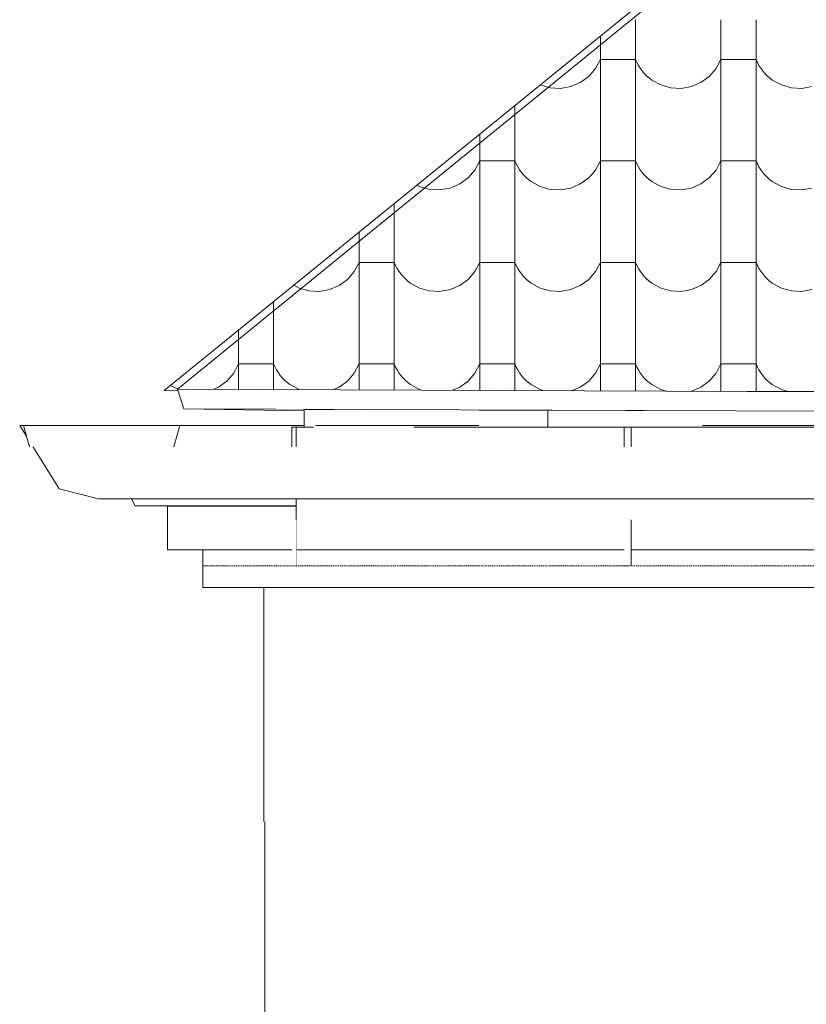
# Model space of a CAD drawing. Header units: millimetres. Extents: x -20699 to 32021, y -4298 to 11971.
# Tile 4 of 74: x -19153 to -18077, y 6230 to 7578. Entities that reach past the tile are written whole.
import ezdxf

# ---------------------------------------------------------------- set-up
doc = ezdxf.new("R2010")
doc.units = ezdxf.units.MM
doc.header["$MEASUREMENT"] = 0
doc.linetypes.add('Wipeout_Contour', pattern=[1000, 0, -1000])
doc.linetypes.add('Čárkovaná S', pattern=[2.5, 1.5, -1])
for name, color, linetype in [('A-A_1_2D prvky - obecné', 7, 'Continuous'), ('A-A_1_Bourané_Konstrukce - krov', 7, 'Continuous'), ('A-A_1_Bourané_Konstrukce - nosné', 7, 'Continuous'), ('A-A_1_Bourané_Konstrukce - střechy a skořepiny', 7, 'Continuous'), ('A-A_1_Bourané_Výplně - Povrchové', 7, 'Continuous'), ('A-A_1_Konstrukce - krov', 7, 'Continuous'), ('A-A_1_Konstrukce - střechy a skořepiny', 7, 'Continuous'), ('A-A_1_Výplně - Povrchové', 7, 'Continuous')]:
    doc.layers.add(name, color=color, linetype=linetype)

# ---------------------------------------------------------------- blocks, each defined once
blk = doc.blocks.new('*X1', base_point=(-21954.7, -8431.5))
at = {"layer": 'A-A_1_Bourané_Výplně - Povrchové', "color": 251, "linetype": 'Continuous', "lineweight": 20, "true_color": 0x6a6a6a}
for p, q in [((-18310.9, 7577.5), (-18310.9, 7439)), ((-18193.9, 7577.5), (-18193.9, 7439)), ((-18145.9, 7577.5), (-18145.9, 7439)), ((-18358.9, 7555.4), (-18358.9, 7439)), ((-18365.6, 7511), (-18358.9, 7523.5)), ((-18334.9, 7523.5), (-18358.9, 7523.5)), ((-18310.9, 7523.5), (-18334.9, 7523.5)), ((-18310.9, 7523.5), (-18309, 7519.3)), ((-18200.6, 7511), (-18193.9, 7523.5)), ((-18169.9, 7523.5), (-18193.9, 7523.5)), ((-18145.9, 7523.5), (-18169.9, 7523.5)), ((-18145.9, 7523.5), (-18144, 7519.3)), ((-18374.9, 7500.2), (-18365.6, 7511)), ((-18309, 7519.3), (-18306.9, 7515.3)), ((-18306.9, 7515.3), (-18304.5, 7511.4)), ((-18304.5, 7511.4), (-18301.8, 7507.7)), ((-18301.8, 7507.7), (-18298.9, 7504.3)), ((-18209.9, 7500.2), (-18200.6, 7511)), ((-18144, 7519.3), (-18141.9, 7515.3)), ((-18141.9, 7515.3), (-18139.5, 7511.4)), ((-18139.5, 7511.4), (-18136.8, 7507.7)), ((-18136.8, 7507.7), (-18133.9, 7504.3)), ((-18386.4, 7491.9), (-18374.9, 7500.2)), ((-18298.9, 7504.3), (-18295.7, 7501)), ((-18295.7, 7501), (-18292.3, 7498)), ((-18292.3, 7498), (-18288.7, 7495.2)), ((-18288.7, 7495.2), (-18276.2, 7488.4)), ((-18221.4, 7491.9), (-18209.9, 7500.2)), ((-18133.9, 7504.3), (-18130.7, 7501)), ((-18130.7, 7501), (-18127.3, 7498)), ((-18127.3, 7498), (-18123.7, 7495.2)), ((-18123.7, 7495.2), (-18111.2, 7488.4)), ((-18441.3, 7488.4), (-18441.2, 7488.4)), ((-18441.2, 7488.4), (-18427.6, 7484.5)), ((-18427.6, 7484.5), (-18413.4, 7483.8)), ((-18413.4, 7483.8), (-18399.4, 7486.3)), ((-18399.4, 7486.3), (-18386.4, 7491.9)), ((-18276.2, 7488.4), (-18262.6, 7484.5)), ((-18262.6, 7484.5), (-18248.4, 7483.8)), ((-18248.4, 7483.8), (-18234.4, 7486.3)), ((-18234.4, 7486.3), (-18221.4, 7491.9)), ((-18111.2, 7488.4), (-18097.6, 7484.5)), ((-18097.6, 7484.5), (-18083.4, 7483.8)), ((-18083.4, 7483.8), (-18069.4, 7486.3)), ((-18475.9, 7460.3), (-18475.9, 7439)), ((-18475.9, 7438.5), (-18475.9, 7300)), ((-18358.9, 7438.5), (-18358.9, 7300)), ((-18310.9, 7438.5), (-18310.9, 7300)), ((-18193.9, 7438.5), (-18193.9, 7300)), ((-18145.9, 7438.5), (-18145.9, 7300)), ((-18523.9, 7421.2), (-18523.9, 7300)), ((-18530.6, 7372), (-18523.9, 7384.5)), ((-18499.9, 7384.5), (-18523.9, 7384.5)), ((-18475.9, 7384.5), (-18499.9, 7384.5)), ((-18475.9, 7384.5), (-18474, 7380.3)), ((-18474, 7380.3), (-18471.9, 7376.3)), ((-18471.9, 7376.3), (-18469.5, 7372.4)), ((-18469.5, 7372.4), (-18466.8, 7368.7)), ((-18365.6, 7372), (-18358.9, 7384.5)), ((-18334.9, 7384.5), (-18358.9, 7384.5)), ((-18310.9, 7384.5), (-18334.9, 7384.5)), ((-18310.9, 7384.5), (-18309, 7380.3)), ((-18309, 7380.3), (-18306.9, 7376.3)), ((-18306.9, 7376.3), (-18304.5, 7372.4)), ((-18304.5, 7372.4), (-18301.8, 7368.7)), ((-18200.6, 7372), (-18193.9, 7384.5)), ((-18169.9, 7384.5), (-18193.9, 7384.5)), ((-18145.9, 7384.5), (-18169.9, 7384.5)), ((-18145.9, 7384.5), (-18144, 7380.3)), ((-18144, 7380.3), (-18141.9, 7376.3)), ((-18141.9, 7376.3), (-18139.5, 7372.4)), ((-18139.5, 7372.4), (-18136.8, 7368.7)), ((-18551.4, 7352.9), (-18539.9, 7361.2)), ((-18539.9, 7361.2), (-18530.6, 7372)), ((-18466.8, 7368.7), (-18463.9, 7365.3)), ((-18463.9, 7365.3), (-18460.7, 7362)), ((-18460.7, 7362), (-18457.3, 7359)), ((-18457.3, 7359), (-18453.7, 7356.2)), ((-18386.4, 7352.9), (-18374.9, 7361.2)), ((-18374.9, 7361.2), (-18365.6, 7372)), ((-18301.8, 7368.7), (-18298.9, 7365.3)), ((-18298.9, 7365.3), (-18295.7, 7362)), ((-18295.7, 7362), (-18292.3, 7359)), ((-18292.3, 7359), (-18288.7, 7356.2)), ((-18221.4, 7352.9), (-18209.9, 7361.2)), ((-18209.9, 7361.2), (-18200.6, 7372)), ((-18136.8, 7368.7), (-18133.9, 7365.3)), ((-18133.9, 7365.3), (-18130.7, 7362)), ((-18130.7, 7362), (-18127.3, 7359)), ((-18127.3, 7359), (-18123.7, 7356.2)), ((-18609.8, 7351.4), (-18606.2, 7349.4)), ((-18606.2, 7349.4), (-18592.6, 7345.5)), ((-18592.6, 7345.5), (-18578.4, 7344.8)), ((-18578.4, 7344.8), (-18564.4, 7347.3)), ((-18564.4, 7347.3), (-18551.4, 7352.9)), ((-18453.7, 7356.2), (-18441.2, 7349.4)), ((-18441.2, 7349.4), (-18427.6, 7345.5)), ((-18427.6, 7345.5), (-18413.4, 7344.8)), ((-18413.4, 7344.8), (-18399.4, 7347.3)), ((-18399.4, 7347.3), (-18386.4, 7352.9)), ((-18288.7, 7356.2), (-18276.2, 7349.4)), ((-18276.2, 7349.4), (-18262.6, 7345.5)), ((-18262.6, 7345.5), (-18248.4, 7344.8)), ((-18248.4, 7344.8), (-18234.4, 7347.3)), ((-18234.4, 7347.3), (-18221.4, 7352.9)), ((-18123.7, 7356.2), (-18111.2, 7349.4)), ((-18111.2, 7349.4), (-18097.6, 7345.5)), ((-18097.6, 7345.5), (-18083.4, 7344.8)), ((-18083.4, 7344.8), (-18069.4, 7347.3)), ((-18640.9, 7326.1), (-18640.9, 7300)), ((-18640.9, 7299.5), (-18640.9, 7161)), ((-18523.9, 7299.5), (-18523.9, 7161)), ((-18475.9, 7299.5), (-18475.9, 7161)), ((-18358.9, 7299.5), (-18358.9, 7161)), ((-18310.9, 7299.5), (-18310.9, 7161)), ((-18193.9, 7299.5), (-18193.9, 7161)), ((-18145.9, 7299.5), (-18145.9, 7161)), ((-18688.9, 7287), (-18688.9, 7161)), ((-18695.6, 7233), (-18688.9, 7245.5)), ((-18664.9, 7245.5), (-18688.9, 7245.5)), ((-18640.9, 7245.5), (-18664.9, 7245.5)), ((-18640.9, 7245.5), (-18639, 7241.3)), ((-18639, 7241.3), (-18636.9, 7237.3)), ((-18530.6, 7233), (-18523.9, 7245.5)), ((-18499.9, 7245.5), (-18523.9, 7245.5)), ((-18475.9, 7245.5), (-18499.9, 7245.5)), ((-18475.9, 7245.5), (-18474, 7241.3)), ((-18474, 7241.3), (-18471.9, 7237.3)), ((-18365.6, 7233), (-18358.9, 7245.5)), ((-18334.9, 7245.5), (-18358.9, 7245.5)), ((-18310.9, 7245.5), (-18334.9, 7245.5)), ((-18310.9, 7245.5), (-18309, 7241.3)), ((-18309, 7241.3), (-18306.9, 7237.3)), ((-18200.6, 7233), (-18193.9, 7245.5)), ((-18169.9, 7245.5), (-18193.9, 7245.5)), ((-18145.9, 7245.5), (-18169.9, 7245.5)), ((-18145.9, 7245.5), (-18144, 7241.3)), ((-18144, 7241.3), (-18141.9, 7237.3)), ((-18704.9, 7222.2), (-18695.6, 7233)), ((-18636.9, 7237.3), (-18634.5, 7233.4)), ((-18634.5, 7233.4), (-18631.8, 7229.7)), ((-18631.8, 7229.7), (-18628.9, 7226.3)), ((-18628.9, 7226.3), (-18625.7, 7223)), ((-18539.9, 7222.2), (-18530.6, 7233)), ((-18471.9, 7237.3), (-18469.5, 7233.4)), ((-18469.5, 7233.4), (-18466.8, 7229.7)), ((-18466.8, 7229.7), (-18463.9, 7226.3)), ((-18463.9, 7226.3), (-18460.7, 7223)), ((-18374.9, 7222.2), (-18365.6, 7233)), ((-18306.9, 7237.3), (-18304.5, 7233.4)), ((-18304.5, 7233.4), (-18301.8, 7229.7)), ((-18301.8, 7229.7), (-18298.9, 7226.3)), ((-18298.9, 7226.3), (-18295.7, 7223)), ((-18209.9, 7222.2), (-18200.6, 7233)), ((-18141.9, 7237.3), (-18139.5, 7233.4)), ((-18139.5, 7233.4), (-18136.8, 7229.7)), ((-18136.8, 7229.7), (-18133.9, 7226.3)), ((-18133.9, 7226.3), (-18130.7, 7223)), ((-18778.3, 7214.3), (-18771.2, 7210.4)), ((-18729.4, 7208.3), (-18716.4, 7213.9)), ((-18716.4, 7213.9), (-18704.9, 7222.2)), ((-18625.7, 7223), (-18622.3, 7220)), ((-18622.3, 7220), (-18618.7, 7217.2)), ((-18618.7, 7217.2), (-18606.2, 7210.4)), ((-18564.4, 7208.3), (-18551.4, 7213.9)), ((-18551.4, 7213.9), (-18539.9, 7222.2)), ((-18460.7, 7223), (-18457.3, 7220)), ((-18457.3, 7220), (-18453.7, 7217.2)), ((-18453.7, 7217.2), (-18441.2, 7210.4)), ((-18399.4, 7208.3), (-18386.4, 7213.9)), ((-18386.4, 7213.9), (-18374.9, 7222.2)), ((-18295.7, 7223), (-18292.3, 7220)), ((-18292.3, 7220), (-18288.7, 7217.2)), ((-18288.7, 7217.2), (-18276.2, 7210.4)), ((-18234.4, 7208.3), (-18221.4, 7213.9)), ((-18221.4, 7213.9), (-18209.9, 7222.2)), ((-18130.7, 7223), (-18127.3, 7220)), ((-18127.3, 7220), (-18123.7, 7217.2)), ((-18123.7, 7217.2), (-18111.2, 7210.4)), ((-18771.2, 7210.4), (-18757.6, 7206.5)), ((-18757.6, 7206.5), (-18743.4, 7205.8)), ((-18743.4, 7205.8), (-18729.4, 7208.3)), ((-18606.2, 7210.4), (-18592.6, 7206.5)), ((-18592.6, 7206.5), (-18578.4, 7205.8)), ((-18578.4, 7205.8), (-18564.4, 7208.3)), ((-18441.2, 7210.4), (-18427.6, 7206.5)), ((-18427.6, 7206.5), (-18413.4, 7205.8)), ((-18413.4, 7205.8), (-18399.4, 7208.3)), ((-18276.2, 7210.4), (-18262.6, 7206.5)), ((-18262.6, 7206.5), (-18248.4, 7205.8)), ((-18248.4, 7205.8), (-18234.4, 7208.3)), ((-18111.2, 7210.4), (-18097.6, 7206.5)), ((-18097.6, 7206.5), (-18083.4, 7205.8)), ((-18083.4, 7205.8), (-18069.4, 7208.3)), ((-18805.9, 7191.9), (-18805.9, 7161)), ((-18805.9, 7160.5), (-18805.9, 7070)), ((-18688.9, 7160.5), (-18688.9, 7069.9)), ((-18640.9, 7160.5), (-18640.9, 7069.8)), ((-18523.9, 7160.5), (-18523.9, 7069.6)), ((-18475.9, 7160.5), (-18475.9, 7069.6)), ((-18358.9, 7160.5), (-18358.9, 7069.4)), ((-18310.9, 7160.5), (-18310.9, 7069.4)), ((-18193.9, 7160.5), (-18193.9, 7069.2)), ((-18145.9, 7160.5), (-18145.9, 7069.1)), ((-18853.9, 7152.8), (-18853.9, 7070.1)), ((-18860.6, 7094), (-18853.9, 7106.5)), ((-18829.9, 7106.5), (-18853.9, 7106.5)), ((-18805.9, 7106.5), (-18829.9, 7106.5)), ((-18805.9, 7106.5), (-18804, 7102.3)), ((-18695.6, 7094), (-18688.9, 7106.5)), ((-18664.9, 7106.5), (-18688.9, 7106.5)), ((-18640.9, 7106.5), (-18664.9, 7106.5)), ((-18640.9, 7106.5), (-18639, 7102.3)), ((-18530.6, 7094), (-18523.9, 7106.5)), ((-18499.9, 7106.5), (-18523.9, 7106.5)), ((-18475.9, 7106.5), (-18499.9, 7106.5)), ((-18475.9, 7106.5), (-18474, 7102.3)), ((-18365.6, 7094), (-18358.9, 7106.5)), ((-18334.9, 7106.5), (-18358.9, 7106.5)), ((-18310.9, 7106.5), (-18334.9, 7106.5)), ((-18310.9, 7106.5), (-18309, 7102.3)), ((-18200.6, 7094), (-18193.9, 7106.5)), ((-18169.9, 7106.5), (-18193.9, 7106.5)), ((-18145.9, 7106.5), (-18169.9, 7106.5)), ((-18145.9, 7106.5), (-18144, 7102.3)), ((-18869.9, 7083.2), (-18860.6, 7094)), ((-18804, 7102.3), (-18801.9, 7098.3)), ((-18801.9, 7098.3), (-18799.5, 7094.4)), ((-18799.5, 7094.4), (-18796.8, 7090.7)), ((-18796.8, 7090.7), (-18793.9, 7087.3)), ((-18704.9, 7083.2), (-18695.6, 7094)), ((-18639, 7102.3), (-18636.9, 7098.3)), ((-18636.9, 7098.3), (-18634.5, 7094.4)), ((-18634.5, 7094.4), (-18631.8, 7090.7)), ((-18631.8, 7090.7), (-18628.9, 7087.3)), ((-18539.9, 7083.2), (-18530.6, 7094)), ((-18474, 7102.3), (-18471.9, 7098.3)), ((-18471.9, 7098.3), (-18469.5, 7094.4)), ((-18469.5, 7094.4), (-18466.8, 7090.7)), ((-18466.8, 7090.7), (-18463.9, 7087.3)), ((-18374.9, 7083.2), (-18365.6, 7094)), ((-18309, 7102.3), (-18306.9, 7098.3)), ((-18306.9, 7098.3), (-18304.5, 7094.4)), ((-18304.5, 7094.4), (-18301.8, 7090.7)), ((-18301.8, 7090.7), (-18298.9, 7087.3)), ((-18209.9, 7083.2), (-18200.6, 7094)), ((-18144, 7102.3), (-18141.9, 7098.3)), ((-18141.9, 7098.3), (-18139.5, 7094.4)), ((-18139.5, 7094.4), (-18136.8, 7090.7)), ((-18136.8, 7090.7), (-18133.9, 7087.3)), ((-18946.9, 7077.2), (-18936.2, 7071.4)), ((-18881.4, 7074.9), (-18869.9, 7083.2)), ((-18793.9, 7087.3), (-18790.7, 7084)), ((-18790.7, 7084), (-18787.3, 7081)), ((-18787.3, 7081), (-18783.7, 7078.2)), ((-18783.7, 7078.2), (-18771.2, 7071.4)), ((-18716.4, 7074.9), (-18704.9, 7083.2)), ((-18628.9, 7087.3), (-18625.7, 7084)), ((-18625.7, 7084), (-18622.3, 7081)), ((-18622.3, 7081), (-18618.7, 7078.2)), ((-18618.7, 7078.2), (-18606.2, 7071.4)), ((-18551.4, 7074.9), (-18539.9, 7083.2)), ((-18463.9, 7087.3), (-18460.7, 7084)), ((-18460.7, 7084), (-18457.3, 7081)), ((-18457.3, 7081), (-18453.7, 7078.2)), ((-18453.7, 7078.2), (-18441.2, 7071.4)), ((-18386.4, 7074.9), (-18374.9, 7083.2)), ((-18298.9, 7087.3), (-18295.7, 7084)), ((-18295.7, 7084), (-18292.3, 7081)), ((-18292.3, 7081), (-18288.7, 7078.2)), ((-18288.7, 7078.2), (-18276.2, 7071.4)), ((-18221.4, 7074.9), (-18209.9, 7083.2)), ((-18133.9, 7087.3), (-18130.7, 7084)), ((-18130.7, 7084), (-18127.3, 7081)), ((-18127.3, 7081), (-18123.7, 7078.2)), ((-18123.7, 7078.2), (-18111.2, 7071.4)), ((-18936.2, 7071.4), (-18931.9, 7070.2)), ((-18892.5, 7070.1), (-18881.4, 7074.9)), ((-18771.2, 7071.4), (-18766.1, 7070)), ((-18728.1, 7069.9), (-18716.4, 7074.9)), ((-18606.2, 7071.4), (-18600.4, 7069.7)), ((-18563.6, 7069.7), (-18551.4, 7074.9)), ((-18441.2, 7071.4), (-18434.6, 7069.5)), ((-18399.1, 7069.5), (-18386.4, 7074.9)), ((-18276.2, 7071.4), (-18268.9, 7069.3)), ((-18234.7, 7069.3), (-18234.4, 7069.3)), ((-18234.4, 7069.3), (-18221.4, 7074.9)), ((-18111.2, 7071.4), (-18103.1, 7069.1))]:
    blk.add_line(p, q, dxfattribs=at)

msp = doc.modelspace()

# ---------------------------------------------------------------- linework, layer by layer
at = {"layer": 'A-A_1_Bourané_Konstrukce - střechy a skořepiny', "color": 42, "linetype": 'Continuous', "lineweight": 13, "true_color": 0xe4ad2c}
for p, q in [((-19153.4, 7022.1), (-9820.5, 7022.1)), ((-19153.4, 7022.1), (-19099.4, 6935.5)), ((-19045.4, 6922.1), (-19099.4, 6935.5)), ((-19045.4, 6922.1), (-9612.2, 6922.1)), ((-18995.6, 6912.2), (-19000.3, 6922.1)), ((-18775, 6830), (-18775, 6922.1)), ((-18995.6, 6912.2), (-18832.3, 6912.2)), ((-18951.1, 6912.1), (-18995.6, 6912.2)), ((-18951.2, 6852), (-18951.1, 6912.1)), ((-18829, 6912.1), (-18951.1, 6912.1)), ((-18775, 6912.2), (-18832.3, 6912.2)), ((-18775, 6912.1), (-18829, 6912.1)), ((-18829.1, 6852), (-18951.2, 6852)), ((-18902.6, 6852), (-18951.2, 6852)), ((-18902.6, 6800.5), (-18902.6, 6852)), ((-9566.6, 6852), (-18829.1, 6852)), ((-18775.1, 6852), (-18825.5, 6852)), ((-18775.1, 6830), (-18775.1, 6852)), ((-18775, 6852), (-18775.1, 6852)), ((-18775, 6830), (-18775.1, 6830)), ((-18819.4, 6800.5), (-18902.6, 6800.5)), ((-18825.5, 6800.5), (-18902.6, 6800.5)), ((-9521.4, 6800.5), (-18825.5, 6800.5)), ((-9514.1, 6800.5), (-18819.4, 6800.5)), ((-18819.3, 6480), (-18819.3, 6800.5)), ((-18818.1, 6480), (-18818.1, 3980))]:
    msp.add_line(p, q, dxfattribs=at)
at = {"layer": 'A-A_1_Bourané_Konstrukce - střechy a skořepiny', "color": 42, "linetype": 'Wipeout_Contour', "lineweight": 13, "true_color": 0xe4ad2c}
for p, q in [((-18775, 6922.1), (-18775, 6830)), ((-18326.3, 6922.1), (-18775, 6922.1)), ((-18775.1, 6852), (-18775.1, 6830)), ((-18775.1, 6830), (-18775, 6852)), ((-18775, 6852), (-18775.1, 6852)), ((-18775, 6830), (-18326.3, 6830)), ((-9514.1, 6800.5), (-18819.3, 6800.5)), ((-18819.3, 6800.5), (-18819.3, 6480)), ((-18819.3, 6480), (-9473.9, 6480))]:
    msp.add_line(p, q, dxfattribs=at)
at = {"layer": 'A-A_1_Bourané_Konstrukce - střechy a skořepiny', "color": 42, "linetype": 'Continuous', "lineweight": 13, "true_color": 0xe4ad2c, "flags": 128}
msp.add_lwpolyline([(-18955.5, 7070.2), (-9632, 7058.1), (-4363.3, 10800.4), (-14369, 10800.4)], close=True, dxfattribs=at)

# ---------------------------------------------------------------- block references
at = {"layer": 'A-A_1_Konstrukce - střechy a skořepiny', "color": 9, "linetype": 'Continuous', "lineweight": 13}
msp.add_blockref('*X1', (-21954.7, -8431.5), dxfattribs=at)

# ---------------------------------------------------------------- next in the draw order: wipeouts: each hides what was drawn before it
at = {"color": 254, "linetype": 'Wipeout_Contour', "lineweight": 0, "ltscale": 80170.445766}
msp.add_wipeout([(-18781, 6993.3), (-18775, 6993.3), (-18775, 7020), (-18781, 7020)], dxfattribs=at).dxf.layer = 'A-A_1_Bourané_Výplně - Povrchové'
at = {"color": 254, "linetype": 'Wipeout_Contour', "lineweight": 0, "ltscale": 76054.103744}
msp.add_wipeout([(-18316.9, 6993.3), (-17030.8, 6993.3), (-17030.8, 7020), (-18316.9, 7020)], dxfattribs=at).dxf.layer = 'A-A_1_Bourané_Výplně - Povrchové'
at = {"color": 254, "linetype": 'Wipeout_Contour', "lineweight": 0, "ltscale": 79969.60458}
msp.add_wipeout([(-18775, 6893.3), (-18781, 6893.3), (-18781, 6830), (-18775, 6830)], dxfattribs=at).dxf.layer = 'A-A_1_Bourané_Výplně - Povrchové'
at = {"color": 254, "linetype": 'Wipeout_Contour', "lineweight": 0, "ltscale": 78257.366615}
msp.add_wipeout([(-18326.3, 6830), (-18316.9, 6830), (-18316.9, 6893.3), (-18326.3, 6893.3)], dxfattribs=at).dxf.layer = 'A-A_1_Bourané_Výplně - Povrchové'

# ---------------------------------------------------------------- next in the draw order: linework, layer by layer
at = {"layer": 'A-A_1_2D prvky - obecné', "color": 254, "linetype": 'Čárkovaná S', "lineweight": 13}
msp.add_line((-18902.6, 6830), (-9430.7, 6830), dxfattribs=at)
at = {"layer": 'A-A_1_Bourané_Konstrukce - nosné', "color": 251, "linetype": 'Continuous', "lineweight": 20, "true_color": 0x6a6a6a}
for p, q in [((-18316.9, 6830), (-18316.9, 6893.3)), ((-18326.3, 6830), (-18322.8, 6830))]:
    msp.add_line(p, q, dxfattribs=at)

# ---------------------------------------------------------------- next in the draw order: wipeouts: each hides what was drawn before it
at = {"color": 254, "linetype": 'Wipeout_Contour', "lineweight": 0, "ltscale": 99983.809413}
msp.add_wipeout([(-9645.3, 7036.7), (-18937.5, 7071.8), (-18929, 7045.1), (-9602.4, 7009.9), (-9602.4, 7013), (-9636.4, 7013.5), (-9643.2, 7029.6)], dxfattribs=at).dxf.layer = 'A-A_1_Bourané_Výplně - Povrchové'

# ---------------------------------------------------------------- next in the draw order: wipeouts: each hides what was drawn before it
at = {"color": 254, "linetype": 'Wipeout_Contour', "lineweight": 0, "ltscale": 58162.935949}
msp.add_wipeout([(-16802.8, 8813.9), (-18937.5, 7071.8), (-16802.8, 8811.9)], dxfattribs=at).dxf.layer = 'A-A_1_Bourané_Výplně - Povrchové'
at = {"color": 254, "linetype": 'Wipeout_Contour', "lineweight": 0, "ltscale": 120547.806722}
msp.add_wipeout([(-18942.6, 6993.3), (-18781, 6993.3), (-18781, 7020), (-18764, 7020), (-18764, 7022.1), (-18934.4, 7022.1)], dxfattribs=at).dxf.layer = 'A-A_1_Bourané_Výplně - Povrchové'
at = {"color": 254, "linetype": 'Wipeout_Contour', "lineweight": 0, "ltscale": 137661.25964}
msp.add_wipeout([(-18417.9, 7043.1), (-18430.7, 7043.2), (-18430.7, 7020), (-18219.6, 7020), (-18219.6, 7042.4), (-18413.5, 7043.1), (-18417.9, 7039.4)], dxfattribs=at).dxf.layer = 'A-A_1_Výplně - Povrchové'

# ---------------------------------------------------------------- next in the draw order: linework, layer by layer
at = {"layer": 'A-A_1_Bourané_Konstrukce - střechy a skořepiny', "color": 251, "linetype": 'Continuous', "lineweight": 20, "true_color": 0x6a6a6a}
msp.add_line((-16802.5, 8812.2), (-18937.5, 7071.8), dxfattribs=at)

# ---------------------------------------------------------------- next in the draw order: wipeouts: each hides what was drawn before it
at = {"color": 254, "linetype": 'Wipeout_Contour', "lineweight": 0, "ltscale": 81159.286}
msp.add_wipeout([(-18934.4, 7022.1), (-19148, 7022.1), (-19139.8, 6993.3), (-18942.6, 6993.3)], dxfattribs=at).dxf.layer = 'A-A_1_Bourané_Výplně - Povrchové'
at = {"color": 254, "linetype": 'Wipeout_Contour', "lineweight": 0, "ltscale": 78462.59145}
msp.add_wipeout([(-18316.9, 7020), (-18326.3, 7020), (-18326.3, 6993.3), (-18316.9, 6993.3)], dxfattribs=at).dxf.layer = 'A-A_1_Bourané_Výplně - Povrchové'
at = {"color": 254, "linetype": 'Wipeout_Contour', "lineweight": 0, "ltscale": 80102.203725}
msp.add_wipeout([(-18722.4, 7044.3), (-18764, 7044.4), (-18764, 7020), (-18751.3, 7020)], dxfattribs=at).dxf.layer = 'A-A_1_Výplně - Povrchové'
at = {"color": 254, "linetype": 'Wipeout_Contour', "lineweight": 0, "ltscale": 79082.551237}
msp.add_wipeout([(-18430.7, 7043.2), (-18525.1, 7043.5), (-18525.1, 7020), (-18430.7, 7020)], dxfattribs=at).dxf.layer = 'A-A_1_Výplně - Povrchové'

# ---------------------------------------------------------------- next in the draw order: linework, layer by layer
at = {"layer": 'A-A_1_Bourané_Konstrukce - krov', "color": 8, "linetype": 'Continuous', "lineweight": 13}
for p, q in [((-19139.8, 6993.3), (-19148, 7022.1)), ((-19148, 7022.1), (-19041.2, 7022.1)), ((-19041.2, 7022.1), (-18934.4, 7022.1)), ((-18934.4, 7022.1), (-18942.6, 6993.3))]:
    msp.add_line(p, q, dxfattribs=at)
at = {"layer": 'A-A_1_Bourané_Konstrukce - nosné', "color": 251, "linetype": 'Continuous', "lineweight": 20, "true_color": 0x6a6a6a}
for p, q in [((-18316.9, 7020), (-17964.1, 7020)), ((-18316.9, 6993.3), (-18316.9, 7020))]:
    msp.add_line(p, q, dxfattribs=at)

# ---------------------------------------------------------------- next in the draw order: wipeouts: each hides what was drawn before it
at = {"color": 254, "linetype": 'Wipeout_Contour', "lineweight": 0, "ltscale": 60282.800769}
msp.add_wipeout([(-18929, 7045.1), (-18764, 7042.2), (-18764, 7044.4)], dxfattribs=at).dxf.layer = 'A-A_1_Bourané_Výplně - Povrchové'
at = {"color": 254, "linetype": 'Wipeout_Contour', "lineweight": 0, "ltscale": 100142.458465}
msp.add_wipeout([(-18775, 6993.3), (-18754.5, 6993.3), (-18754.5, 7017.3), (-18751.3, 7020), (-18775, 7020)], dxfattribs=at).dxf.layer = 'A-A_1_Bourané_Výplně - Povrchové'
at = {"color": 254, "linetype": 'Wipeout_Contour', "lineweight": 0, "ltscale": 79018.067754}
msp.add_wipeout([(-18613.9, 6993.3), (-18326.3, 6993.3), (-18326.3, 7020), (-18613.9, 7020)], dxfattribs=at).dxf.layer = 'A-A_1_Bourané_Výplně - Povrchové'

# ---------------------------------------------------------------- next in the draw order: linework, layer by layer
at = {"layer": 'A-A_1_Bourané_Konstrukce - krov', "color": 8, "linetype": 'Continuous', "lineweight": 13}
msp.add_line((-18934.4, 7022.1), (-18764, 7022.1), dxfattribs=at)
at = {"layer": 'A-A_1_Bourané_Konstrukce - nosné', "color": 251, "linetype": 'Continuous', "lineweight": 20, "true_color": 0x6a6a6a}
for p, q in [((-18781, 7020), (-18775, 7020)), ((-18781, 6993.3), (-18781, 7020)), ((-18775, 7020), (-18751.3, 7020)), ((-18775, 6993.3), (-18775, 7020)), ((-18613.9, 7020), (-18326.3, 7020)), ((-18326.3, 7020), (-18326.3, 6993.3)), ((-18326.3, 7020), (-18316.9, 7020))]:
    msp.add_line(p, q, dxfattribs=at)
at = {"layer": 'A-A_1_Bourané_Konstrukce - střechy a skořepiny', "color": 251, "linetype": 'Continuous', "lineweight": 20, "true_color": 0x6a6a6a}
for p, q in [((-18937.5, 7071.8), (-9645.3, 7036.7)), ((-18929, 7045.1), (-18937.5, 7071.8)), ((-9602.4, 7009.9), (-18929, 7045.1)), ((-18929, 7045.1), (-18764, 7042.2))]:
    msp.add_line(p, q, dxfattribs=at)
at = {"layer": 'A-A_1_Konstrukce - krov', "color": 8, "linetype": 'Continuous', "lineweight": 13}
for p, q in [((-18764, 7020), (-18764, 7044.4)), ((-18430.7, 7043.2), (-18430.7, 7020))]:
    msp.add_line(p, q, dxfattribs=at)

doc.saveas('drawing.dxf')
